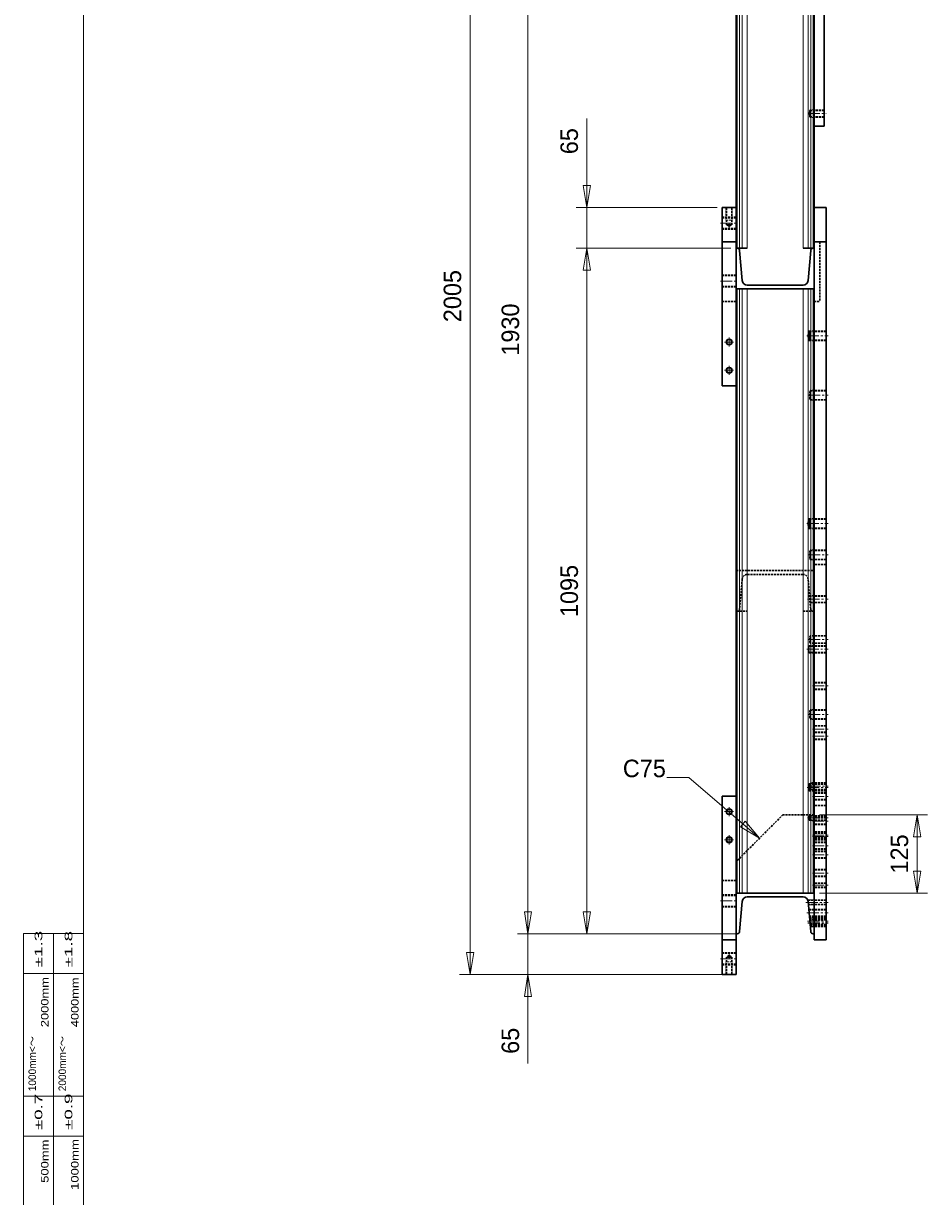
# Model space of a CAD drawing. Header units: millimetres. Extents: x -62 to 6744, y -106 to 4796.
# Tile 2 of 22: x 104 to 1548, y 1134 to 3008. Entities that reach past the tile are written whole.
import ezdxf

# ---------------------------------------------------------------- set-up
doc = ezdxf.new("R2010")
doc.units = ezdxf.units.MM
doc.linetypes.add('CENTER2', pattern=[28.575, 19.05, -3.175, 3.175, -3.175])
doc.linetypes.add('HIDDEN2', pattern=[4.7625, 3.175, -1.5875])
doc.layers.get('0').update_dxf_attribs({"color": 157, "lineweight": 0})
doc.layers.add('2', color=176, linetype='Continuous', lineweight=0)
doc.styles.add('Default', font='txt')
doc.styles.add('TSTYLE20', font='txt')
doc.dimstyles.new('Default', dxfattribs={"dimtxt": 3.5, "dimasz": 4.375, "dimexe": 2.1, "dimexo": 1.05, "dimgap": 1.75, "dimtad": 1, "dimdsep": 46, "dimtxsty": 'Default', "dimblk": 'CLOSED', "dimcen": 0.09, "dimclrt": 13, "dimadec": 0, "dimazin": 0, "dimtfac": 0.4, "dimtdec": 3, "dimtmove": 0, "dimatfit": 3, "dimldrblk": 'CLOSED', "dimfxl": 10.01, "dimtolj": 1, "dimarcsym": 0})

# ---------------------------------------------------------------- blocks, each defined once
blk = doc.blocks.new('_Closed')
at = {"color": 0, "linetype": 'ByBlock', "lineweight": -2}
for p, q in [((-1, 0.166667), (0, 0)), ((-1, 0.166667), (-1, -0.166667)), ((0, 0), (-1, -0.166667)), ((0, 0), (-1, 0))]:
    blk.add_line(p, q, dxfattribs=at)
blk = doc.blocks.new('*D81')
at = {"color": 0, "linetype": 'Continuous', "lineweight": -2}
for p, q in [((1003.9, 2713.8), (1003.9, 2855.8)), ((1003.9, 2748.8), (1003.9, 2783.8)), ((1211.8, 2713.8), (987.1, 2713.8)), ((1003.9, 2648.8), (1003.9, 2713.8)), ((1233.8, 2648.8), (987.1, 2648.8)), ((1003.9, 2613.8), (1003.9, 2578.8))]:
    blk.add_line(p, q, dxfattribs=at)
at = {"layer": 'Defpoints', "color": 0}
for p in [(1003.9, 2713.8), (1220.2, 2713.8), (1242.2, 2648.8)]:
    blk.add_point(p, dxfattribs=at)
at = {"color": 0, "lineweight": -2, "xscale": 35, "yscale": 35, "zscale": 35}
for p, rotation in [((1003.9, 2713.8), 270), ((1003.9, 2648.8), 90)]:
    blk.add_blockref('_Closed', p, dxfattribs=dict(at, rotation=rotation))
at = {"color": 13, "lineweight": 0, "insert": (975.9, 2819.8), "char_height": 28, "attachment_point": 5, "rotation": 90, "style": 'Default'}
blk.add_mtext('\\A1;65', dxfattribs=at)
blk = doc.blocks.new('*D82')
at = {"color": 0, "linetype": 'Continuous', "lineweight": -2}
for p, q in [((909.9, 1588.8), (909.9, 1623.8)), ((1241.9, 1553.8), (893.1, 1553.8)), ((909.9, 1553.8), (909.9, 1488.8)), ((1219.9, 1488.8), (893.1, 1488.8)), ((909.9, 1488.8), (909.9, 1346.8)), ((909.9, 1453.8), (909.9, 1418.8))]:
    blk.add_line(p, q, dxfattribs=at)
at = {"layer": 'Defpoints', "color": 0}
for p in [(1242.2, 1553.8), (909.9, 1488.8), (1220.2, 1488.8)]:
    blk.add_point(p, dxfattribs=at)
at = {"color": 0, "lineweight": -2, "xscale": 35, "yscale": 35, "zscale": 35}
for p, rotation in [((909.9, 1553.8), 270), ((909.9, 1488.8), 90)]:
    blk.add_blockref('_Closed', p, dxfattribs=dict(at, rotation=rotation))
at = {"color": 13, "lineweight": 0, "insert": (881.9, 1382.8), "char_height": 28, "attachment_point": 5, "rotation": 90, "style": 'Default'}
blk.add_mtext('\\A1;65', dxfattribs=at)
blk = doc.blocks.new('*D83')
at = {"color": 0, "linetype": 'Continuous', "lineweight": -2}
for p, q in [((1211.8, 3493.8), (800.6, 3493.8)), ((817.4, 1523.8), (817.4, 3458.8)), ((1211.8, 1488.8), (800.6, 1488.8))]:
    blk.add_line(p, q, dxfattribs=at)
at = {"layer": 'Defpoints', "color": 0}
for p in [(817.4, 3493.8), (1220.2, 3493.8), (1220.2, 1488.8)]:
    blk.add_point(p, dxfattribs=at)
at = {"color": 0, "lineweight": -2, "xscale": 35, "yscale": 35, "zscale": 35}
for p, rotation in [((817.4, 3493.8), 90.00000021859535), ((817.4, 1488.8), 270.0000002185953)]:
    blk.add_blockref('_Closed', p, dxfattribs=dict(at, rotation=rotation))
at = {"color": 13, "lineweight": 0, "insert": (789.4, 2572.3), "char_height": 28, "attachment_point": 5, "rotation": 90, "style": 'Default'}
blk.add_mtext('\\A1;2005', dxfattribs=at)
blk = doc.blocks.new('*D84')
at = {"color": 0, "linetype": 'Continuous', "lineweight": -2}
for p, q in [((1375.6, 1743.8), (1548.1, 1743.8)), ((1531.3, 1708.8), (1531.3, 1653.8)), ((1375.6, 1618.8), (1548.1, 1618.8))]:
    blk.add_line(p, q, dxfattribs=at)
at = {"layer": 'Defpoints', "color": 0}
for p in [(1367.2, 1743.8), (1367.2, 1618.8), (1531.3, 1618.8)]:
    blk.add_point(p, dxfattribs=at)
at = {"color": 0, "lineweight": -2, "xscale": 35, "yscale": 35, "zscale": 35}
for p, rotation in [((1531.3, 1743.8), 90.0000343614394), ((1531.3, 1618.8), 270.0000343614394)]:
    blk.add_blockref('_Closed', p, dxfattribs=dict(at, rotation=rotation))
at = {"color": 13, "lineweight": 0, "insert": (1503.3, 1681.3), "char_height": 28, "attachment_point": 5, "rotation": 90, "style": 'Default'}
blk.add_mtext('\\A1;125', dxfattribs=at)
blk = doc.blocks.new('*D85')
at = {"color": 0, "linetype": 'Continuous', "lineweight": -2}
for p, q in [((1233.8, 3483.8), (893.1, 3483.8)), ((909.9, 1588.8), (909.9, 3448.8)), ((1233.8, 1553.8), (893.1, 1553.8))]:
    blk.add_line(p, q, dxfattribs=at)
at = {"layer": 'Defpoints', "color": 0}
for p in [(909.9, 3483.8), (1242.2, 3483.8), (1242.2, 1553.8)]:
    blk.add_point(p, dxfattribs=at)
at = {"color": 0, "lineweight": -2, "xscale": 35, "yscale": 35, "zscale": 35}
for p, rotation in [((909.9, 3483.8), 90.00000134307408), ((909.9, 1553.8), 270.0000013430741)]:
    blk.add_blockref('_Closed', p, dxfattribs=dict(at, rotation=rotation))
at = {"color": 13, "lineweight": 0, "insert": (881.9, 2518.8), "char_height": 28, "attachment_point": 5, "rotation": 90, "style": 'Default'}
blk.add_mtext('\\A1;1930', dxfattribs=at)
blk = doc.blocks.new('*D87')
at = {"color": 0, "linetype": 'Continuous', "lineweight": -2}
for p, q in [((1233.8, 2648.8), (987.1, 2648.8)), ((1003.9, 1588.8), (1003.9, 2613.8)), ((1233.8, 1553.8), (987.1, 1553.8))]:
    blk.add_line(p, q, dxfattribs=at)
at = {"layer": 'Defpoints', "color": 0}
for p in [(1003.9, 2648.8), (1242.2, 2648.8), (1242.2, 1553.8)]:
    blk.add_point(p, dxfattribs=at)
at = {"color": 0, "lineweight": -2, "xscale": 35, "yscale": 35, "zscale": 35}
for p, rotation in [((1003.9, 2648.8), 89.9999999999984), ((1003.9, 1553.8), 269.9999999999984)]:
    blk.add_blockref('_Closed', p, dxfattribs=dict(at, rotation=rotation))
at = {"color": 13, "lineweight": 0, "insert": (975.9, 2101.3), "char_height": 28, "attachment_point": 5, "rotation": 90, "style": 'Default'}
blk.add_mtext('\\A1;1095', dxfattribs=at)
blk = doc.blocks.new('FORMAT')
at = {"color": 157, "linetype": 'Continuous', "lineweight": 0, "true_color": 0x44607b}
blk.add_line((200, 4672), (200, 80), dxfattribs=at)
at = {"layer": '2', "color": 176, "linetype": 'Continuous', "lineweight": 0, "true_color": 0x000080}
for p, q in [((104, 274.3), (104, 1554.3)), ((200, 1554.3), (104, 1554.3)), ((152, 514.3), (152, 1554.3)), ((200, 1490.3), (104, 1490.3)), ((200, 1294.3), (104, 1294.3)), ((200, 1230.3), (104, 1230.3))]:
    blk.add_line(p, q, dxfattribs=at)
at = {"layer": '2', "color": 176, "linetype": 'Continuous', "lineweight": 0, "true_color": 0x000080, "style": 'TSTYLE20'}
for s, width, p in [('%%p1.3', 1.87, (134, 1500.3)), ('%%p1.8', 1.86, (182, 1500.3)), ('2000mm', 1.28, (144, 1404.6)), ('4000mm', 1.27, (192, 1404.6)), ('%%p0.9', 1.86, (182, 1240.6)), ('%%p0.7', 1.86, (134, 1240.3)), ('500mm', 1.29, (144, 1156)), ('1000mm', 1.3, (192, 1144.6))]:
    blk.add_text(s, height=12, rotation=90, dxfattribs=dict(at, width=width)).set_placement(p)
at = {"layer": '2', "color": 176, "linetype": 'Continuous', "lineweight": 0, "true_color": 0x000080, "char_height": 12, "attachment_point": 1, "rotation": 90, "style": 'TSTYLE20'}
for s, insert, width in [('{\\fV(12) - japanese stick sjis|b0|i0|c0|p0;1000mm<～}', (112, 1302.3), 1270.843), ('{\\fV(12) - japanese stick sjis|b0|i0|c0|p0;2000mm<～}', (160, 1302.3), 1291.414)]:
    blk.add_mtext(s, dxfattribs=dict(at, insert=insert, width=width))
blk = doc.blocks.new('c', base_point=(1415.203, 2108.394))
at = {"color": 52, "linetype": 'Continuous', "lineweight": 0, "true_color": 0xdcdc00}
for p, q in [((1243.912, 3483.816), (1243.912, 2648.816)), ((1247.897, 3483.816), (1247.897, 2648.816)), ((1252.101, 3483.816), (1252.101, 2648.816)), ((1260.07, 3483.816), (1260.07, 2648.816)), ((1349.247, 3483.816), (1349.247, 2648.816)), ((1357.217, 3483.816), (1357.217, 2648.816)), ((1361.42, 3483.816), (1361.42, 2648.816)), ((1365.405, 3483.816), (1365.405, 2648.816)), ((1243.912, 1618.816), (1243.912, 2583.816)), ((1247.897, 1618.816), (1247.897, 2583.816)), ((1252.101, 1618.816), (1252.101, 2583.816)), ((1260.07, 1618.816), (1260.07, 2583.816)), ((1349.247, 1618.816), (1349.247, 2583.816)), ((1357.217, 1618.816), (1357.217, 2583.816)), ((1361.42, 1618.816), (1361.42, 2583.816)), ((1365.405, 1618.816), (1365.405, 2583.816))]:
    blk.add_line(p, q, dxfattribs=at)
at = {"color": 157, "linetype": 'Continuous', "lineweight": 30, "true_color": 0x44607b}
for p, q in [((1242.159, 3263.816), (1242.159, 2713.816)), ((1367.159, 3073.816), (1367.159, 2843.816)), ((1383.159, 3073.816), (1383.159, 2843.816)), ((1367.159, 2843.816), (1383.159, 2843.816)), ((1367.159, 2843.816), (1367.159, 2713.816)), ((1220.159, 2713.816), (1242.159, 2713.816)), ((1220.159, 2713.816), (1220.159, 2658.816)), ((1242.159, 2713.816), (1242.159, 2658.816)), ((1367.159, 2713.816), (1367.159, 2658.816)), ((1386.159, 2713.816), (1367.159, 2713.816)), ((1386.159, 2658.816), (1386.159, 2713.816)), ((1242.159, 2658.816), (1220.159, 2658.816)), ((1220.159, 2428.816), (1220.159, 2658.816)), ((1242.159, 2428.816), (1242.159, 2658.816)), ((1242.159, 2648.816), (1243.912, 2648.816)), ((1247.897, 2648.816), (1243.912, 2648.816)), ((1247.897, 2648.816), (1252.101, 2648.816)), ((1247.897, 2645.165), (1252.101, 2597.119)), ((1260.07, 2648.816), (1252.101, 2648.816)), ((1357.217, 2648.816), (1349.247, 2648.816)), ((1357.217, 2648.816), (1361.42, 2648.816)), ((1357.217, 2597.119), (1361.42, 2645.165)), ((1365.405, 2648.816), (1361.42, 2648.816)), ((1365.405, 2648.816), (1367.159, 2648.816)), ((1367.159, 2658.816), (1367.159, 1543.816)), ((1386.159, 2658.816), (1367.159, 2658.816)), ((1386.159, 1543.816), (1386.159, 2658.816)), ((1260.07, 2589.816), (1349.247, 2589.816)), ((1367.159, 2583.816), (1242.159, 2583.816)), ((1220.159, 2428.816), (1242.159, 2428.816)), ((1242.159, 1773.816), (1242.159, 2428.816)), ((1242.159, 1773.816), (1220.159, 1773.816)), ((1220.159, 1773.816), (1220.159, 1543.816)), ((1242.159, 1773.816), (1242.159, 1543.816)), ((1242.159, 1618.816), (1367.159, 1618.816)), ((1349.247, 1612.816), (1260.07, 1612.816)), ((1252.101, 1605.513), (1247.897, 1557.467)), ((1361.42, 1557.467), (1357.217, 1605.513)), ((1220.159, 1543.816), (1242.159, 1543.816)), ((1220.159, 1488.816), (1220.159, 1543.816)), ((1243.912, 1553.816), (1242.159, 1553.816)), ((1242.159, 1488.816), (1242.159, 1543.816)), ((1367.159, 1553.816), (1365.405, 1553.816)), ((1367.159, 1543.816), (1386.159, 1543.816)), ((1242.159, 1488.816), (1220.159, 1488.816))]:
    blk.add_line(p, q, dxfattribs=at)
at = {"color": 52, "linetype": 'HIDDEN2', "lineweight": 0, "true_color": 0xdcdc00}
for p, q in [((1367.159, 2869.816), (1360.208, 2869.816)), ((1383.159, 2869.816), (1367.159, 2869.816)), ((1367.159, 2857.816), (1360.208, 2857.816)), ((1383.159, 2857.816), (1367.159, 2857.816)), ((1242.159, 2698.816), (1220.159, 2698.816)), ((1226.159, 2713.816), (1226.159, 2693.816)), ((1236.159, 2713.816), (1236.159, 2693.816)), ((1226.159, 2693.816), (1236.159, 2693.816)), ((1242.159, 2678.816), (1220.159, 2678.816)), ((1242.159, 2606.316), (1220.159, 2606.316)), ((1242.159, 2586.316), (1220.159, 2586.316)), ((1359.552, 2516.816), (1358.24, 2516.816)), ((1367.159, 2516.816), (1359.552, 2516.816)), ((1386.159, 2516.816), (1367.159, 2516.816)), ((1359.552, 2500.816), (1358.24, 2500.816)), ((1367.159, 2500.816), (1359.552, 2500.816)), ((1386.159, 2500.816), (1367.159, 2500.816)), ((1367.159, 2421.816), (1360.646, 2421.816)), ((1386.159, 2421.816), (1367.159, 2421.816)), ((1367.159, 2405.816), (1360.646, 2405.816)), ((1386.159, 2405.816), (1367.159, 2405.816)), ((1359.552, 2216.816), (1358.24, 2216.816)), ((1367.159, 2216.816), (1359.552, 2216.816)), ((1386.159, 2216.816), (1367.159, 2216.816)), ((1359.552, 2200.816), (1358.24, 2200.816)), ((1367.159, 2200.816), (1359.552, 2200.816)), ((1386.159, 2200.816), (1367.159, 2200.816)), ((1367.159, 2166.816), (1360.646, 2166.816)), ((1386.159, 2166.816), (1367.159, 2166.816)), ((1367.159, 2150.816), (1360.646, 2150.816)), ((1386.159, 2150.816), (1367.159, 2150.816)), ((1367.159, 2094.098), (1359.528, 2094.098)), ((1367.159, 2082.098), (1360.577, 2082.098)), ((1386.159, 2094.098), (1367.159, 2094.098)), ((1386.159, 2082.098), (1367.159, 2082.098)), ((1367.159, 2014.098), (1358.177, 2014.098)), ((1386.159, 2014.098), (1367.159, 2014.098)), ((1367.159, 2002.098), (1358.177, 2002.098)), ((1386.159, 2002.098), (1367.159, 2002.098)), ((1386.159, 1955.534), (1367.159, 1955.534)), ((1386.159, 1943.534), (1367.159, 1943.534)), ((1367.159, 1911.816), (1360.646, 1911.816)), ((1386.159, 1911.816), (1367.159, 1911.816)), ((1367.159, 1895.816), (1360.646, 1895.816)), ((1386.159, 1895.816), (1367.159, 1895.816)), ((1386.159, 1886.664), (1367.159, 1886.664)), ((1386.159, 1874.664), (1367.159, 1874.664)), ((1386.159, 1863.534), (1367.159, 1863.534)), ((1367.159, 1793.566), (1358.85, 1793.566)), ((1367.159, 1781.566), (1358.85, 1781.566)), ((1367.159, 1795.29), (1361.036, 1795.29)), ((1367.159, 1783.29), (1361.036, 1783.29)), ((1386.159, 1795.29), (1367.159, 1795.29)), ((1386.159, 1793.566), (1367.159, 1793.566)), ((1386.159, 1783.29), (1367.159, 1783.29)), ((1386.159, 1781.566), (1367.159, 1781.566)), ((1386.159, 1779.164), (1367.159, 1779.164)), ((1386.159, 1767.164), (1367.159, 1767.164)), ((1360.427, 1742.816), (1359.115, 1742.816)), ((1367.159, 1742.816), (1360.427, 1742.816)), ((1386.159, 1742.816), (1367.159, 1742.816)), ((1360.427, 1734.816), (1359.115, 1734.816)), ((1367.159, 1734.816), (1360.427, 1734.816)), ((1386.159, 1739.816), (1367.159, 1739.816)), ((1386.159, 1734.816), (1367.159, 1734.816)), ((1386.159, 1727.816), (1367.159, 1727.816)), ((1386.159, 1717.316), (1367.159, 1717.316)), ((1386.159, 1715.316), (1367.159, 1715.316)), ((1386.159, 1715.29), (1367.159, 1715.29)), ((1386.159, 1707.316), (1367.159, 1707.316)), ((1386.159, 1705.316), (1367.159, 1705.316)), ((1386.159, 1703.29), (1367.159, 1703.29)), ((1386.159, 1700.468), (1367.159, 1700.468)), ((1386.159, 1688.468), (1367.159, 1688.468)), ((1386.159, 1686.066), (1367.159, 1686.066)), ((1386.159, 1674.066), (1367.159, 1674.066)), ((1386.159, 1656.726), (1367.159, 1656.726)), ((1386.159, 1644.726), (1367.159, 1644.726)), ((1386.159, 1635.316), (1367.159, 1635.316)), ((1242.159, 1616.316), (1220.159, 1616.316)), ((1386.159, 1627.316), (1367.159, 1627.316)), ((1242.159, 1596.316), (1220.159, 1596.316)), ((1367.159, 1607.816), (1357.159, 1607.816)), ((1357.159, 1607.816), (1357.159, 1606.002)), ((1367.159, 1599.816), (1357.715, 1599.816)), ((1367.159, 1592.968), (1358.314, 1592.968)), ((1386.159, 1607.816), (1367.159, 1607.816)), ((1386.159, 1599.816), (1367.159, 1599.816)), ((1386.159, 1592.968), (1367.159, 1592.968)), ((1367.159, 1580.968), (1359.364, 1580.968)), ((1367.159, 1579.816), (1359.465, 1579.816)), ((1367.159, 1577.316), (1359.684, 1577.316)), ((1367.159, 1576.726), (1359.735, 1576.726)), ((1386.159, 1580.968), (1367.159, 1580.968)), ((1386.159, 1579.816), (1367.159, 1579.816)), ((1386.159, 1577.316), (1367.159, 1577.316)), ((1386.159, 1576.726), (1367.159, 1576.726)), ((1367.159, 1567.816), (1360.515, 1567.816)), ((1367.159, 1565.316), (1360.733, 1565.316)), ((1367.159, 1564.726), (1360.785, 1564.726)), ((1386.159, 1567.816), (1367.159, 1567.816)), ((1386.159, 1565.316), (1367.159, 1565.316)), ((1386.159, 1564.726), (1367.159, 1564.726)), ((1220.159, 1523.816), (1242.159, 1523.816)), ((1220.159, 1503.816), (1242.159, 1503.816)), ((1226.159, 1488.816), (1226.159, 1508.816)), ((1236.159, 1508.816), (1226.159, 1508.816)), ((1236.159, 1488.816), (1236.159, 1508.816))]:
    blk.add_line(p, q, dxfattribs=at)
at = {"color": 72, "linetype": 'HIDDEN2', "lineweight": 30, "true_color": 0x60bf00}
for p, q in [((1360.208, 2868.941), (1367.159, 2868.941)), ((1383.159, 2868.941), (1367.159, 2868.941)), ((1360.208, 2858.691), (1367.159, 2858.691)), ((1383.159, 2858.691), (1367.159, 2858.691)), ((1226.909, 2686.216), (1226.909, 2713.816)), ((1235.409, 2686.216), (1235.409, 2713.816)), ((1242.159, 2697.566), (1220.159, 2697.566)), ((1242.159, 2680.066), (1220.159, 2680.066)), ((1226.909, 2686.216), (1235.409, 2686.216)), ((1231.159, 2683.762), (1226.909, 2686.216)), ((1231.159, 2683.762), (1235.409, 2686.216)), ((1376.159, 2658.816), (1376.159, 2563.816)), ((1242.159, 2605.066), (1220.159, 2605.066)), ((1242.159, 2587.566), (1220.159, 2587.566)), ((1242.159, 2563.816), (1220.159, 2563.816)), ((1367.159, 2563.816), (1376.159, 2563.816)), ((1358.24, 2515.816), (1359.552, 2515.816)), ((1359.552, 2515.816), (1367.159, 2515.816)), ((1386.159, 2515.816), (1367.159, 2515.816)), ((1358.24, 2501.816), (1359.552, 2501.816)), ((1359.552, 2501.816), (1367.159, 2501.816)), ((1386.159, 2501.816), (1367.159, 2501.816)), ((1360.646, 2420.816), (1367.159, 2420.816)), ((1386.159, 2420.816), (1367.159, 2420.816)), ((1360.646, 2406.816), (1367.159, 2406.816)), ((1386.159, 2406.816), (1367.159, 2406.816)), ((1358.24, 2215.816), (1359.552, 2215.816)), ((1359.552, 2215.816), (1367.159, 2215.816)), ((1386.159, 2215.816), (1367.159, 2215.816)), ((1358.24, 2201.816), (1359.552, 2201.816)), ((1359.552, 2201.816), (1367.159, 2201.816)), ((1386.159, 2201.816), (1367.159, 2201.816)), ((1360.646, 2165.816), (1367.159, 2165.816)), ((1386.159, 2165.816), (1367.159, 2165.816)), ((1360.646, 2151.816), (1367.159, 2151.816)), ((1386.159, 2151.816), (1367.159, 2151.816)), ((1386.159, 2143.816), (1367.159, 2143.816)), ((1242.159, 2133.816), (1367.159, 2133.816)), ((1252.101, 2120.513), (1247.897, 2072.467)), ((1349.247, 2127.816), (1260.07, 2127.816)), ((1361.42, 2072.467), (1357.217, 2120.513)), ((1359.604, 2093.223), (1367.159, 2093.223)), ((1360.501, 2082.973), (1367.159, 2082.973)), ((1386.159, 2093.223), (1367.159, 2093.223)), ((1386.159, 2082.973), (1367.159, 2082.973)), ((1243.912, 2068.816), (1242.159, 2068.816)), ((1243.912, 2068.816), (1260.07, 2068.816)), ((1349.247, 2068.816), (1365.405, 2068.816)), ((1367.159, 2068.816), (1365.405, 2068.816)), ((1367.159, 2029.816), (1360.646, 2029.816)), ((1386.159, 2029.816), (1367.159, 2029.816)), ((1358.177, 2013.223), (1367.159, 2013.223)), ((1367.159, 2017.816), (1360.646, 2017.816)), ((1386.159, 2017.816), (1367.159, 2017.816)), ((1386.159, 2013.223), (1367.159, 2013.223)), ((1358.177, 2002.973), (1367.159, 2002.973)), ((1386.159, 2002.973), (1367.159, 2002.973)), ((1386.159, 1954.659), (1367.159, 1954.659)), ((1386.159, 1944.409), (1367.159, 1944.409)), ((1360.646, 1910.816), (1367.159, 1910.816)), ((1360.646, 1896.816), (1367.159, 1896.816)), ((1386.159, 1910.816), (1367.159, 1910.816)), ((1386.159, 1896.816), (1367.159, 1896.816)), ((1386.159, 1885.789), (1367.159, 1885.789)), ((1386.159, 1875.539), (1367.159, 1875.539)), ((1386.159, 1864.409), (1367.159, 1864.409)), ((1358.85, 1792.691), (1367.159, 1792.691)), ((1358.85, 1782.441), (1367.159, 1782.441)), ((1361.036, 1794.415), (1367.159, 1794.415)), ((1361.036, 1784.165), (1367.159, 1784.165)), ((1386.159, 1794.415), (1367.159, 1794.415)), ((1386.159, 1792.691), (1367.159, 1792.691)), ((1386.159, 1784.165), (1367.159, 1784.165)), ((1386.159, 1782.441), (1367.159, 1782.441)), ((1386.159, 1778.289), (1367.159, 1778.289)), ((1386.159, 1768.039), (1367.159, 1768.039)), ((1317.159, 1743.816), (1242.159, 1668.816)), ((1367.159, 1743.816), (1317.159, 1743.816)), ((1386.159, 1758.816), (1367.159, 1758.816)), ((1359.115, 1742.191), (1360.427, 1742.191)), ((1359.115, 1735.441), (1360.427, 1735.441)), ((1360.427, 1742.191), (1367.159, 1742.191)), ((1360.427, 1735.441), (1367.159, 1735.441)), ((1386.159, 1742.191), (1367.159, 1742.191)), ((1386.159, 1738.941), (1367.159, 1738.941)), ((1386.159, 1735.441), (1367.159, 1735.441)), ((1386.159, 1728.691), (1367.159, 1728.691)), ((1386.159, 1716.441), (1367.159, 1716.441)), ((1386.159, 1714.691), (1367.159, 1714.691)), ((1386.159, 1714.415), (1367.159, 1714.415)), ((1386.159, 1707.941), (1367.159, 1707.941)), ((1386.159, 1706.191), (1367.159, 1706.191)), ((1386.159, 1704.165), (1367.159, 1704.165)), ((1386.159, 1699.593), (1367.159, 1699.593)), ((1386.159, 1689.343), (1367.159, 1689.343)), ((1386.159, 1685.191), (1367.159, 1685.191)), ((1386.159, 1674.941), (1367.159, 1674.941)), ((1386.159, 1655.851), (1367.159, 1655.851)), ((1220.159, 1638.816), (1242.159, 1638.816)), ((1386.159, 1645.601), (1367.159, 1645.601)), ((1386.159, 1634.691), (1367.159, 1634.691)), ((1242.159, 1615.066), (1220.159, 1615.066)), ((1386.159, 1627.941), (1367.159, 1627.941)), ((1242.159, 1597.566), (1220.159, 1597.566)), ((1356.886, 1607.191), (1367.159, 1607.191)), ((1357.66, 1600.441), (1367.159, 1600.441)), ((1386.159, 1607.191), (1367.159, 1607.191)), ((1386.159, 1600.441), (1367.159, 1600.441)), ((1358.391, 1592.093), (1367.159, 1592.093)), ((1359.287, 1581.843), (1367.159, 1581.843)), ((1359.541, 1578.941), (1367.159, 1578.941)), ((1359.76, 1576.441), (1367.159, 1576.441)), ((1359.812, 1575.851), (1367.159, 1575.851)), ((1386.159, 1592.093), (1367.159, 1592.093)), ((1386.159, 1581.843), (1367.159, 1581.843)), ((1386.159, 1578.941), (1367.159, 1578.941)), ((1386.159, 1576.441), (1367.159, 1576.441)), ((1386.159, 1575.851), (1367.159, 1575.851)), ((1360.438, 1568.691), (1367.159, 1568.691)), ((1360.657, 1566.191), (1367.159, 1566.191)), ((1360.709, 1565.601), (1367.159, 1565.601)), ((1386.159, 1568.691), (1367.159, 1568.691)), ((1386.159, 1566.191), (1367.159, 1566.191)), ((1386.159, 1565.601), (1367.159, 1565.601)), ((1220.159, 1522.566), (1242.159, 1522.566)), ((1231.159, 1518.87), (1226.909, 1516.416)), ((1231.159, 1518.87), (1235.409, 1516.416)), ((1220.159, 1505.066), (1242.159, 1505.066)), ((1235.409, 1516.416), (1226.909, 1516.416)), ((1226.909, 1516.416), (1226.909, 1488.816)), ((1235.409, 1516.416), (1235.409, 1488.816))]:
    blk.add_line(p, q, dxfattribs=at)
at = {"color": 190, "linetype": 'CENTER2', "lineweight": 0, "true_color": 0x801eff}
for p, q in [((1357.208, 2863.816), (1386.159, 2863.816)), ((1217.159, 2688.816), (1245.159, 2688.816)), ((1231.159, 2680.762), (1231.159, 2689.216)), ((1217.159, 2596.316), (1245.159, 2596.316)), ((1223.909, 2498.816), (1238.409, 2498.816)), ((1231.159, 2491.566), (1231.159, 2506.066)), ((1355.24, 2508.816), (1389.159, 2508.816)), ((1231.159, 2446.566), (1231.159, 2461.066)), ((1223.909, 2453.816), (1238.409, 2453.816)), ((1357.646, 2413.816), (1389.159, 2413.816)), ((1355.24, 2208.816), (1389.159, 2208.816)), ((1357.646, 2158.816), (1389.159, 2158.816)), ((1356.604, 2088.098), (1389.159, 2088.098)), ((1357.646, 2023.816), (1389.159, 2023.816)), ((1355.177, 2008.098), (1389.159, 2008.098)), ((1364.159, 1949.534), (1389.159, 1949.534)), ((1357.646, 1903.816), (1389.159, 1903.816)), ((1364.159, 1880.664), (1389.159, 1880.664)), ((1364.159, 1869.534), (1389.159, 1869.534)), ((1355.85, 1787.566), (1389.159, 1787.566)), ((1358.036, 1789.29), (1389.159, 1789.29)), ((1364.159, 1773.164), (1389.159, 1773.164)), ((1223.909, 1748.816), (1238.409, 1748.816)), ((1231.159, 1741.566), (1231.159, 1756.066)), ((1356.115, 1738.816), (1389.159, 1738.816)), ((1364.159, 1733.816), (1389.159, 1733.816)), ((1231.159, 1696.566), (1231.159, 1711.066)), ((1364.159, 1711.316), (1389.159, 1711.316)), ((1364.159, 1709.29), (1389.159, 1709.29)), ((1223.909, 1703.816), (1238.409, 1703.816)), ((1364.159, 1694.468), (1389.159, 1694.468)), ((1364.159, 1680.066), (1389.159, 1680.066)), ((1364.159, 1650.726), (1389.159, 1650.726)), ((1364.159, 1631.316), (1389.159, 1631.316)), ((1217.159, 1606.316), (1245.159, 1606.316)), ((1353.886, 1603.816), (1389.159, 1603.816)), ((1355.391, 1586.968), (1389.159, 1586.968)), ((1356.541, 1573.816), (1389.159, 1573.816)), ((1356.76, 1571.316), (1389.159, 1571.316)), ((1356.812, 1570.726), (1389.159, 1570.726)), ((1231.159, 1513.416), (1231.159, 1521.87)), ((1217.159, 1513.816), (1245.159, 1513.816))]:
    blk.add_line(p, q, dxfattribs=at)
at = {"color": 52, "linetype": 'Continuous', "lineweight": 0, "true_color": 0xdcdc00}
for centre in [(1231.159, 2498.816), (1231.159, 2453.816), (1231.159, 1748.816), (1231.159, 1703.816)]:
    blk.add_circle(centre, 5, dxfattribs=at)
at = {"color": 157, "linetype": 'Continuous', "lineweight": 30, "true_color": 0x44607b}
for centre in [(1231.159, 2498.816), (1231.159, 2453.816), (1231.159, 1748.816), (1231.159, 1703.816)]:
    blk.add_circle(centre, 4.25, dxfattribs=at)
for centre, radius, start, end in [((1243.912, 2644.816), 4, 5, 90), ((1365.405, 2644.816), 4, 90, 175), ((1260.07, 2597.816), 8, 185, 270), ((1349.247, 2597.816), 8, 270, 355), ((1260.07, 1604.816), 8, 90, 175), ((1349.247, 1604.816), 8, 5, 90), ((1243.912, 1557.816), 4, 270, 355), ((1365.405, 1557.816), 4, 185, 270)]:
    blk.add_arc(centre, radius, start, end, dxfattribs=at)
at = {"color": 72, "linetype": 'HIDDEN2', "lineweight": 30, "true_color": 0x60bf00}
for centre, radius, start, end in [((1260.07, 2119.816), 8, 90, 175), ((1349.247, 2119.816), 8, 5, 90), ((1243.912, 2072.816), 4, 270, 355), ((1365.405, 2072.816), 4, 185, 270), ((1321.554, 1788.576), 40.008, 1.02144, 4.821696), ((1321.554, 1790.003), 40.008, 355.178304, 358.97856)]:
    blk.add_arc(centre, radius, start, end, dxfattribs=at)
at = {"color": 157, "linetype": 'Continuous', "lineweight": 30, "true_color": 0x44607b, "extrusion": (0, 0, -1)}
for centre, major_axis in [((1360.208, 2863.816), (0, -5.125)), ((1359.552, 2508.816), (0, -7)), ((1359.552, 2208.816), (0, -7)), ((1360.427, 1738.816), (0, -3.375))]:
    blk.add_ellipse(centre, major_axis=major_axis, ratio=0.08748871, dxfattribs=at)
at = {"color": 72, "linetype": 'HIDDEN2', "lineweight": 30, "true_color": 0x60bf00, "extrusion": (0, 0, -1)}
for centre, major_axis in [((1358.24, 2508.816), (0, -7)), ((1360.646, 2413.816), (0, -7)), ((1358.24, 2208.816), (0, -7)), ((1360.646, 2158.816), (0, -7)), ((1358.177, 2008.098), (0, -5.125)), ((1360.646, 1903.816), (0, -7)), ((1358.85, 1787.566), (0, -5.125))]:
    blk.add_ellipse(centre, major_axis=major_axis, ratio=0.08748871, dxfattribs=at)
at = {"color": 72, "linetype": 'HIDDEN2', "lineweight": 30, "true_color": 0x60bf00}
for centre, major_axis, ratio in [((1358.24, 2508.816), (0, 7), 0.08748862), ((1359.552, 2508.816), (0, 7), 0.08748862), ((1358.24, 2208.816), (0, 7), 0.08748862), ((1359.552, 2208.816), (0, 7), 0.08748862), ((1360.646, 2023.816), (0, -6), 0.08748871), ((1358.85, 1787.566), (0, 5.125), 0.08748862), ((1359.115, 1738.816), (0, 3.375), 0.08748862)]:
    blk.add_ellipse(centre, major_axis=major_axis, ratio=ratio, dxfattribs=at)
blk.add_ellipse((1361.036, 1789.29), major_axis=(0, 5.125), ratio=0.08748862, start_param=5.2557358, end_param=10.45222747, dxfattribs=at)
at = {"color": 23, "linetype": 'Continuous', "true_color": 0xc98a8a, "insert": (1130.104, 1803.463), "char_height": 28, "attachment_point": 9, "line_spacing_factor": 0.899982, "style": 'Default'}
blk.add_mtext('C75', dxfattribs=at)
at = {"color": 190, "linetype": 'Continuous', "lineweight": 0, "true_color": 0x801eff}
for base, p1, p2, angle, override, picture, middle, dimtype in [((817.423, 3493.816), (1220.159, 1488.816), (1220.159, 3493.816), 90, {"dimtxt": 28, "dimasz": 35, "dimexe": 16.8, "dimexo": 8.4, "dimgap": 14, "dimpost": '', "dimtfac": 0.7, "dimtmove": 0}, '*D83', (817.423, 2572.295), 161), ((909.925, 3483.816), (1242.159, 1553.816), (1242.159, 3483.816), 90.000001, {"dimtxt": 28, "dimasz": 35, "dimexe": 16.8, "dimexo": 8.4, "dimgap": 14, "dimpost": '', "dimtfac": 0.7, "dimtmove": 0}, '*D85', (909.925, 2518.816), 161), ((1003.899, 2713.816), (1242.159, 2648.816), (1220.159, 2713.816), 90, {"dimtxt": 28, "dimasz": 35, "dimexe": 16.8, "dimexo": 8.4, "dimgap": 14, "dimpost": '', "dimtfac": 0.7, "dimtmove": 0}, '*D81', (1003.899, 2819.816), 160), ((1003.899, 2648.816), (1242.159, 1553.816), (1242.159, 2648.816), 90, {"dimtxt": 28, "dimasz": 35, "dimexe": 16.8, "dimexo": 8.4, "dimgap": 14, "dimpost": '', "dimtfac": 0.7, "dimtmove": 0}, '*D87', (1003.899, 2101.316), 161), ((1531.288, 1618.816), (1367.159, 1743.816), (1367.159, 1618.816), 270.000034, {"dimtxt": 28, "dimasz": 35, "dimexe": 16.8, "dimexo": 8.4, "dimgap": 14, "dimjust": 0, "dimpost": '', "dimse1": 0, "dimse2": 0, "dimtfac": 0.7, "dimtmove": 0}, '*D84', (1531.288, 1681.316), 161), ((909.925, 1488.816), (1242.159, 1553.816), (1220.159, 1488.816), 90, {"dimtxt": 28, "dimasz": 35, "dimexe": 16.8, "dimexo": 0.3, "dimgap": 14, "dimjust": 0, "dimpost": '', "dimse1": 0, "dimse2": 0, "dimtfac": 0.7, "dimtmove": 0}, '*D82', (909.925, 1382.816), 160)]:
    dim = blk.add_linear_dim(base=base, p1=p1, p2=p2, angle=angle, dimstyle='Default', override=override, dxfattribs=at)
    dim.commit()
    dim.dimension.update_dxf_attribs({"geometry": picture, "text_midpoint": middle, "dimtype": dimtype})
at = {"color": 190, "linetype": 'Continuous', "lineweight": 0, "true_color": 0x801eff, "annotation_type": 0, "has_hookline": 1, "hookline_direction": 1, "text_width": 73.333}
blk.add_leader([(1279.659, 1706.316), (1166.854, 1803.463), (1131.854, 1803.463)], dimstyle='Default', override={"dimasz": 35, "dimtad": 0, "dimtxsty": 'Default', "dimldrblk": 'Closed'}, dxfattribs=at)

msp = doc.modelspace()

# ---------------------------------------------------------------- block references
at = {"color": 176, "linetype": 'Continuous', "lineweight": 0, "true_color": 0x000080}
for name, p in [('FORMAT', (0, 0)), ('c', (1415.2, 2108.4))]:
    msp.add_blockref(name, p, dxfattribs=at)

doc.saveas('drawing.dxf')
